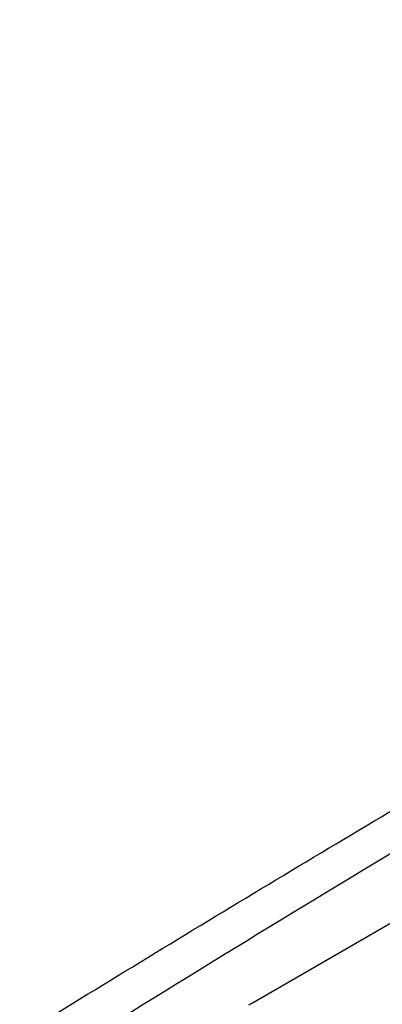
# Model space of a CAD drawing. Header units: millimetres. Extents: x -0.201 to 0.721, y -0.195 to 0.483.
# Tile 159 of 188: x 0.538 to 0.553, y 0.434 to 0.474. Entities that reach past the tile are written whole.
import ezdxf

# ---------------------------------------------------------------- set-up
doc = ezdxf.new("R2010")
doc.units = ezdxf.units.MM

msp = doc.modelspace()

# ---------------------------------------------------------------- linework, layer by layer
at = {"color": 7, "linetype": 'Continuous', "lineweight": 25}
for q in [(0.602872, 0.466069), (0.547699, 0.434218)]:
    msp.add_line((0.547798, 0.434275), q, dxfattribs=at)
for points, knots in [([(0.538388, 0.432974), (0.54166, 0.434973), (0.548205, 0.438969), (0.561297, 0.44675), (0.576738, 0.455635), (0.594516, 0.465461), (0.60574, 0.471345), (0.611352, 0.474288)], [0, 0, 0, 0, 0.134374, 0.2687658, 0.5376709, 0.7687896, 1, 1, 1, 1]), ([(0.540701, 0.432561), (0.541125, 0.432825), (0.546544, 0.436201), (0.557006, 0.442559), (0.572182, 0.451365), (0.587472, 0.45985), (0.597762, 0.4652), (0.602907, 0.467876)], [0, 0, 0, 0, 0.020765, 0.265381, 0.510072, 0.754995, 1, 1, 1, 1]), ([(0.604492, 0.461802), (0.603449, 0.461252), (0.601458, 0.460202), (0.598467, 0.458609), (0.594163, 0.456302), (0.58658, 0.452183), (0.574869, 0.445664), (0.564379, 0.439623), (0.556972, 0.435264), (0.554066, 0.433538), (0.551686, 0.432123), (0.549936, 0.431056), (0.548457, 0.430217), (0.54777, 0.429598), (0.547657, 0.429345), (0.547628, 0.429278)], [0, 0, 0, 0, 0.0545916, 0.1041663, 0.156402, 0.2797083, 0.500608, 0.7684918, 0.827979, 0.8876778, 0.9205181, 0.9520161, 0.9802383, 0.9947925, 1, 1, 1, 1]), ([(0.54911, 0.430254), (0.558413, 0.435754), (0.572927, 0.444336), (0.589734, 0.453601), (0.598245, 0.458179), (0.601991, 0.460167), (0.60364, 0.461038), (0.604433, 0.461455), (0.604782, 0.461639), (0.604935, 0.46172)], [0, 0, 0, 0, 0.499835, 0.779795, 0.903082, 0.957351, 0.981234, 0.991743, 1, 1, 1, 1]), ([(0.605007, 0.461703), (0.60411, 0.461227), (0.601379, 0.459781), (0.59498, 0.456376), (0.587641, 0.452379), (0.578466, 0.447283), (0.571125, 0.443123), (0.563784, 0.43888), (0.558503, 0.435788), (0.554017, 0.433131), (0.551366, 0.431544), (0.550326, 0.430921)], [0, 0, 0, 0, 0.04924, 0.149909, 0.351248, 0.451917, 0.653257, 0.753925, 0.854593, 0.942928, 1, 1, 1, 1])]:
    msp.add_open_spline(points, degree=3, knots=knots, dxfattribs=at)

doc.saveas('drawing.dxf')
